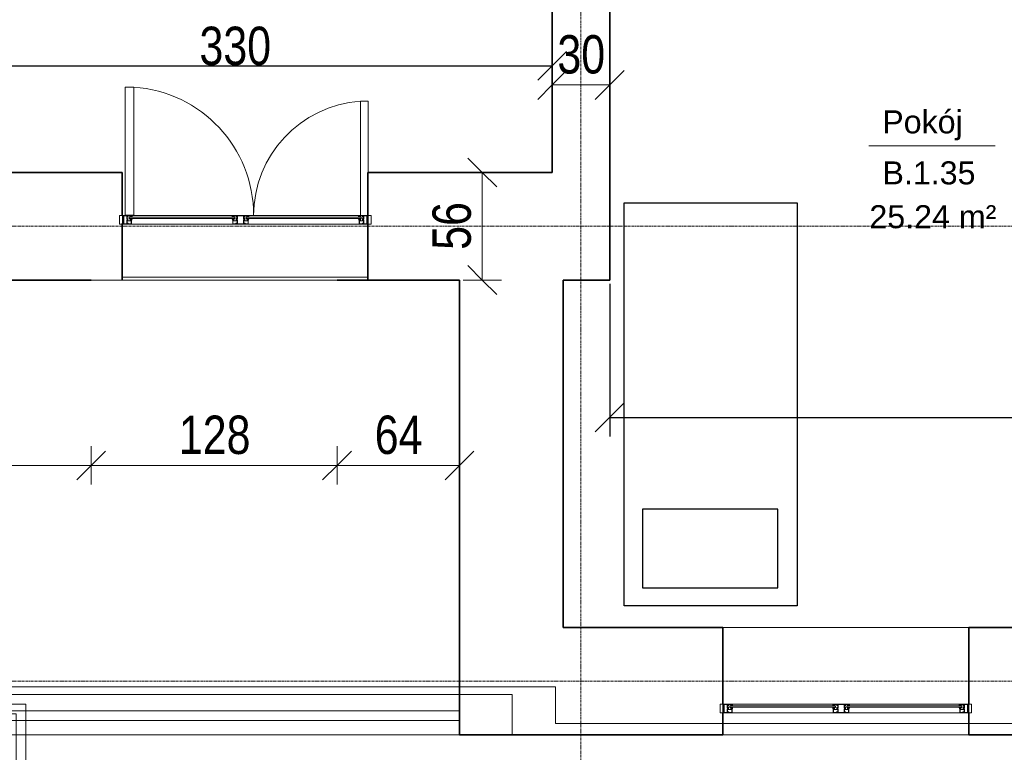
# Model space of a CAD drawing. Header units: millimetres. Extents: x -57350 to 14871, y -25411 to 16830.
# Tile 48 of 66: x -13606 to -8478, y -13935 to -10118. Entities that reach past the tile are written whole.
import ezdxf

# ---------------------------------------------------------------- set-up
doc = ezdxf.new("R2010")
doc.units = ezdxf.units.MM
doc.linetypes.add('Kreska', pattern=[6.35, 3.175, -3.175])
doc.linetypes.add('Linia siatki', pattern=[22.225, 12.7, -3.175, 3.175, -3.175])
for name, color, linetype, lineweight in [('A-ANNO-DIMS', 7, 'Continuous', 5), ('A-ANNO-DIMS-100', 7, 'Continuous', 5), ('A-AREA', 7, 'Continuous', 5), ('A-AREA-IDEN', 7, 'Continuous', 5), ('A-DETL-GENF', 7, 'Continuous', 5), ('A-DETL-MBND', 7, 'Continuous', 5), ('A-DOOR', 7, 'Continuous', 5), ('A-FLOR', 7, 'Continuous', 5), ('A-FLOR-HRAL', 7, 'Continuous', 5), ('A-GLAZ', 7, 'Continuous', 5), ('A-WALL', 7, 'Continuous', 5), ('G-IMPT', 7, 'Continuous', 5), ('S-GRID', 7, 'Continuous', 5)]:
    doc.layers.add(name, color=color, linetype=linetype, lineweight=lineweight)
doc.layers.add('A-DETL-HDLN', color=7, linetype='Kreska', lineweight=5, true_color=0x00a600)
doc.styles.add('Arial_2', font='arial.ttf', dxfattribs={"width": 0.8, "height": 200})
doc.styles.add('Arial_3', font='arial.ttf', dxfattribs={"height": 120})
doc.dimstyles.new('REVIT_standard', dxfattribs={"dimscale": 304.8, "dimtxt": 204.05188, "dimasz": 0.492126, "dimexe": 0.328084, "dimexo": 0.0625, "dimgap": 0, "dimtad": 1, "dimdec": 0, "dimlfac": 0.1, "dimzin": 0, "dimdsep": 46, "dimtxsty": 'Arial_2', "dimblk1": 'OBLIQUE', "dimblk2": 'OBLIQUE', "dimsah": 1, "dimcen": 0.09, "dimazin": 0, "dimtfac": 1, "dimtdec": 4, "dimtix": 1, "dimtmove": 0, "dimatfit": 3, "dimfxl": 0.328084, "dimfxlon": 1, "dimtvp": 1, "dimtolj": 1, "dimtzin": 0, "dimarcsym": 2})

# ---------------------------------------------------------------- blocks, each defined once
blk = doc.blocks.new('Typ poręczy górnej - Górna poręcz_wewnętrzny_-1535603-RZUT PIĘTRA I')
at = {"layer": 'A-FLOR-HRAL', "color": 253, "true_color": 0xaaaaaa}
for p, q in [((-16093.4, -13684.8), (-16093.4, -13734.8)), ((-16093.4, -13684.8), (-13573.8, -13684.8)), ((-13573.8, -13684.8), (-13573.8, -15500.9)), ((-16093.4, -13734.8), (-13623.8, -13734.8)), ((-13623.8, -13734.8), (-13623.8, -15500.9)), ((-13623.8, -15500.9), (-13623.8, -16914.4)), ((-13623.8, -15500.9), (-13573.8, -15500.9)), ((-13573.8, -15500.9), (-13573.8, -16914.4)), ((-13623.8, -16914.4), (-13573.8, -16914.4))]:
    blk.add_line(p, q, dxfattribs=at)
blk = doc.blocks.new('Aluprof_MB-45_I_Alu_Window-FIX-4-panel_ENG_R-00495 - 1230 x 1480-1588573-RZUT PIĘTRA I')
at = {"layer": 'A-DETL-GENF'}
for p, q in [((-68.5, -120), (-590, -120)), ((-590, -129), (-68.5, -129)), ((-590, -135), (-68.5, -135)), ((590, -120), (18.5, -120)), ((18.5, -129), (590, -129)), ((18.5, -135), (590, -135)), ((-63.7, -165), (-593.3, -165)), ((593.2, -165), (-13.9, -165))]:
    blk.add_line(p, q, dxfattribs=at)
at = {"layer": 'A-GLAZ', "color": 55, "true_color": 0xafaf3c}
for p, q in [((-655, -120), (-640, -120)), ((-655, -165), (-655, -120)), ((-640, -120), (-640, -165)), ((655, -120), (640, -120)), ((640, -120), (640, -165)), ((655, -165), (655, -120)), ((-640, -165), (-655, -165)), ((640, -165), (655, -165))]:
    blk.add_line(p, q, dxfattribs=at)
at = {"layer": 'G-IMPT'}
for p, q in [((-602.7, -135), (-602.4, -135)), ((-593.2, -138.6), (-595.1, -138.6)), ((-593, -143.4), (-592.9, -141.7)), ((-591.9, -143.6), (-592.8, -143.6)), ((-592.6, -137.7), (-592.7, -138.2)), ((-592.4, -135), (-590.9, -135)), ((-589.9, -136.7), (-591.1, -142.9)), ((-68.6, -136.7), (-67.4, -142.9)), ((-66.1, -135), (-67.6, -135)), ((-66.6, -143.6), (-65.7, -143.6)), ((-65.9, -137.7), (-65.8, -138.2)), ((-65.5, -143.4), (-65.6, -141.7)), ((-65.3, -138.6), (-63.4, -138.6)), ((-55.8, -135), (-56.1, -135)), ((5.8, -135), (6.1, -135)), ((15.3, -138.6), (13.4, -138.6)), ((15.5, -143.4), (15.6, -141.7)), ((16.6, -143.6), (15.7, -143.6)), ((15.9, -137.7), (15.8, -138.2)), ((16.1, -135), (17.6, -135)), ((18.6, -136.7), (17.4, -142.9)), ((589.9, -136.7), (591.1, -142.9)), ((592.4, -135), (590.9, -135)), ((591.9, -143.6), (592.8, -143.6)), ((592.6, -137.7), (592.7, -138.2)), ((593, -143.4), (592.9, -141.7)), ((593.2, -138.6), (595.1, -138.6)), ((602.7, -135), (602.4, -135))]:
    blk.add_line(p, q, dxfattribs=at)
at = {"layer": 'G-IMPT', "flags": 128}
for points in [[(-590, -120.5), (-590.5, -120), (-640, -120), (-640, -123.6), (-638.5, -124), (-638, -124), (-638, -122), (-635, -122), (-635, -131.7), (-634.8, -131.9), (-635, -132.1), (-635, -140), (-638, -140), (-638, -138), (-638.5, -138), (-640, -138.4), (-640, -146.6), (-638.5, -147), (-638, -147), (-638, -145), (-635, -145), (-635, -153.8), (-634.8, -154), (-635, -154.2), (-635, -163), (-638, -163), (-638, -161), (-638.5, -161), (-640, -161.4), (-640, -165), (-611, -165), (-611, -161.4), (-612.5, -161), (-613, -161), (-613, -163), (-616, -163), (-616, -154.2), (-616.2, -154), (-616, -153.8), (-616, -145), (-613, -145), (-613, -147), (-612.5, -147), (-611, -146.6), (-611, -135.9), (-611.2, -135.7), (-612, -135.7), (-612.2, -135.9), (-612.2, -137.2), (-616, -137.2), (-616, -132.1), (-616.2, -131.9), (-616, -131.7), (-616, -126.7), (-612.2, -126.7), (-612.2, -128), (-612, -128.2), (-611.2, -128.2), (-611, -128), (-611, -125.5), (-611.2, -125.3), (-614.5, -125.3), (-614.5, -124), (-616, -124), (-616, -121.6), (-600, -121.6), (-600, -124), (-601.5, -124), (-601.5, -125), (-598, -125), (-597, -124), (-598.5, -124), (-598.5, -121.5), (-591.5, -121.5), (-591.5, -124), (-593, -124), (-592, -125), (-590, -125)], [(-617.6, -138.2), (-617.1, -138.7), (-612.5, -138.7), (-612.5, -143.5), (-617.1, -143.5), (-617.6, -144), (-617.6, -163.4), (-633.4, -163.4), (-633.4, -144), (-633.9, -143.5), (-638.5, -143.5), (-638.5, -141.5), (-633.9, -141.5), (-633.4, -141), (-633.4, -121.6), (-617.6, -121.6)], [(-613.2, -160.8), (-613.3, -161.2), (-613.9, -161.4), (-615, -160.7), (-614.7, -159.8), (-609.8, -159.8), (-609.8, -163.1), (-609.3, -163.6), (-595.4, -163.6), (-594.4, -162.6), (-594.4, -148.7), (-594.9, -148.2), (-612.2, -148.2), (-615.1, -148.2), (-615.5, -147.3), (-613.6, -145.5), (-613.2, -145.6), (-613.2, -147.2), (-611, -147.2), (-594.8, -147.2), (-594.3, -146.7), (-594.3, -144.5), (-595.5, -144.5), (-600.6, -142.6), (-601, -142.1), (-600.9, -141.7), (-600.2, -141.5), (-595.3, -143.3), (-594.5, -143.3), (-594.8, -141.5), (-593.5, -141.5), (-593, -142), (-593, -164.7), (-593.3, -165), (-611, -165), (-611, -160.8)], [(-596.3, -128.9), (-597.9, -128.9), (-598.7, -129), (-600, -129), (-600.3, -128.7), (-600, -125.3), (-599.7, -125), (-590.3, -125), (-590, -125.3), (-589.7, -128.7), (-590, -129), (-591.3, -129), (-592.1, -128.9), (-593.7, -128.9), (-594.4, -129), (-595.6, -129)], [(-62.2, -128.9), (-60.6, -128.9), (-59.8, -129), (-58.5, -129), (-58.2, -128.7), (-58.5, -125.3), (-58.8, -125), (-68.2, -125), (-68.5, -125.3), (-68.8, -128.7), (-68.5, -129), (-67.2, -129), (-66.4, -128.9), (-64.8, -128.9), (-64.1, -129), (-62.9, -129)], [(18, -120), (18.5, -120.5), (18.5, -125), (16.5, -125), (15.5, -124), (17, -124), (17, -121.5), (10, -121.5), (10, -124), (11.5, -124), (10.5, -125), (7, -125), (7, -124), (8.5, -124), (8.5, -121.8), (-7.5, -121.8), (-7.5, -124), (-6, -124), (-6, -125.3), (-2.7, -125.3), (-2.5, -125.5), (-2.5, -128), (-2.7, -128.2), (-3.5, -128.2), (-3.7, -128), (-3.7, -126.7), (-7.6, -126.7), (-7.6, -131.7), (-7.8, -131.9), (-7.6, -132.1), (-7.6, -137.2), (-3.7, -137.2), (-3.7, -135.9), (-3.5, -135.7), (-2.7, -135.7), (-2.5, -135.9), (-2.5, -146.6), (-4, -147), (-4.5, -147), (-4.5, -145), (-7.5, -145), (-7.5, -153.8), (-7.7, -154), (-7.5, -154.2), (-7.5, -163), (-4.5, -163), (-4.5, -161), (-4, -161), (-2.5, -161.4), (-2.5, -165), (-47.5, -165), (-47.5, -161.4), (-46, -161), (-45.5, -161), (-45.5, -163), (-42.5, -163), (-42.5, -154.2), (-42.3, -154), (-42.5, -153.8), (-42.5, -145), (-45.5, -145), (-45.5, -147), (-46, -147), (-47.5, -146.6), (-47.5, -135.9), (-47.3, -135.7), (-46.5, -135.7), (-46.3, -135.9), (-46.3, -137.2), (-42.4, -137.2), (-42.4, -132.1), (-42.2, -131.9), (-42.4, -131.7), (-42.4, -126.7), (-46.3, -126.7), (-46.3, -128), (-46.5, -128.2), (-47.3, -128.2), (-47.5, -128), (-47.5, -125.5), (-47.3, -125.3), (-44, -125.3), (-44, -124), (-42.5, -124), (-42.5, -121.6), (-58.5, -121.6), (-58.5, -124), (-57, -124), (-57, -125), (-60.5, -125), (-61.5, -124), (-60, -124), (-60, -121.5), (-67, -121.5), (-67, -124), (-65.5, -124), (-66.5, -125), (-68.5, -125), (-68.5, -120.5), (-68, -120)], [(-45.3, -160.8), (-45.2, -161.2), (-44.6, -161.4), (-43.5, -160.7), (-43.8, -159.8), (-48.7, -159.8), (-48.7, -163.1), (-49.2, -163.6), (-63.1, -163.6), (-64.1, -162.6), (-64.1, -148.7), (-63.6, -148.2), (-46.3, -148.2), (-43.4, -148.2), (-43, -147.3), (-44.9, -145.5), (-45.3, -145.6), (-45.3, -147.2), (-47.5, -147.2), (-63.7, -147.2), (-64.2, -146.7), (-64.2, -144.5), (-63, -144.5), (-57.9, -142.6), (-57.5, -142.1), (-57.6, -141.7), (-58.3, -141.5), (-63.2, -143.3), (-64, -143.3), (-63.7, -141.5), (-65, -141.5), (-65.5, -142), (-65.5, -164.7), (-65.3, -165), (-47.5, -165), (-47.5, -160.8)], [(-40.7, -121.8), (-9.3, -121.8), (-9.3, -138.5), (-8.8, -139), (-4.3, -139), (-4.3, -143.2), (-8.8, -143.2), (-9.3, -143.7), (-9.3, -163.2), (-40.7, -163.2), (-40.7, -143.7), (-41.2, -143.2), (-45.7, -143.2), (-45.7, -139), (-41.2, -139), (-40.7, -138.5)], [(-4.7, -160.8), (-4.8, -161.2), (-5.4, -161.4), (-6.5, -160.7), (-6.2, -159.8), (-1.3, -159.8), (-1.3, -163.1), (-0.8, -163.6), (13.1, -163.6), (14.1, -162.6), (14.1, -148.7), (13.6, -148.2), (-3.7, -148.2), (-6.6, -148.2), (-7, -147.3), (-5.1, -145.5), (-4.7, -145.6), (-4.7, -147.2), (-2.5, -147.2), (13.7, -147.2), (14.2, -146.7), (14.2, -144.5), (13, -144.5), (7.9, -142.6), (7.5, -142.1), (7.6, -141.7), (8.3, -141.5), (13.2, -143.3), (14, -143.3), (13.7, -141.5), (15, -141.5), (15.5, -142), (15.5, -164.7), (15.2, -165), (-2.5, -165), (-2.5, -160.8)], [(12.2, -128.9), (10.6, -128.9), (9.8, -129), (8.5, -129), (8.2, -128.7), (8.5, -125.3), (8.8, -125), (18.2, -125), (18.5, -125.3), (18.8, -128.7), (18.5, -129), (17.2, -129), (16.4, -128.9), (14.8, -128.9), (14.1, -129), (12.9, -129)], [(596.3, -128.9), (597.9, -128.9), (598.7, -129), (600, -129), (600.3, -128.7), (600, -125.3), (599.7, -125), (590.3, -125), (590, -125.3), (589.7, -128.7), (590, -129), (591.3, -129), (592.1, -128.9), (593.7, -128.9), (594.4, -129), (595.6, -129)], [(590, -120.5), (590.5, -120), (640, -120), (640, -123.6), (638.5, -124), (638, -124), (638, -122), (635, -122), (635, -131.7), (634.8, -131.9), (635, -132.1), (635, -140), (638, -140), (638, -138), (638.5, -138), (640, -138.4), (640, -146.6), (638.5, -147), (638, -147), (638, -145), (635, -145), (635, -153.8), (634.8, -154), (635, -154.2), (635, -163), (638, -163), (638, -161), (638.5, -161), (640, -161.4), (640, -165), (611, -165), (611, -161.4), (612.5, -161), (613, -161), (613, -163), (616, -163), (616, -154.2), (616.2, -154), (616, -153.8), (616, -145), (613, -145), (613, -147), (612.5, -147), (611, -146.6), (611, -135.9), (611.2, -135.7), (612, -135.7), (612.2, -135.9), (612.2, -137.2), (616, -137.2), (616, -132.1), (616.2, -131.9), (616, -131.7), (616, -126.7), (612.2, -126.7), (612.2, -128), (612, -128.2), (611.2, -128.2), (611, -128), (611, -125.5), (611.2, -125.3), (614.5, -125.3), (614.5, -124), (616, -124), (616, -121.6), (600, -121.6), (600, -124), (601.5, -124), (601.5, -125), (598, -125), (597, -124), (598.5, -124), (598.5, -121.5), (591.5, -121.5), (591.5, -124), (593, -124), (592, -125), (590, -125)], [(613.2, -160.8), (613.3, -161.2), (613.9, -161.4), (615, -160.7), (614.7, -159.8), (609.8, -159.8), (609.8, -163.1), (609.3, -163.6), (595.4, -163.6), (594.4, -162.6), (594.4, -148.7), (594.9, -148.2), (612.2, -148.2), (615.1, -148.2), (615.5, -147.3), (613.6, -145.5), (613.2, -145.6), (613.2, -147.2), (611, -147.2), (594.8, -147.2), (594.3, -146.7), (594.3, -144.5), (595.5, -144.5), (600.6, -142.6), (601, -142.1), (600.9, -141.7), (600.2, -141.5), (595.3, -143.3), (594.5, -143.3), (594.8, -141.5), (593.5, -141.5), (593, -142), (593, -164.7), (593.2, -165), (611, -165), (611, -160.8)], [(617.6, -138.2), (617.1, -138.7), (612.5, -138.7), (612.5, -143.5), (617.1, -143.5), (617.6, -144), (617.6, -163.4), (633.4, -163.4), (633.4, -144), (633.9, -143.5), (638.5, -143.5), (638.5, -141.5), (633.9, -141.5), (633.4, -141), (633.4, -121.6), (617.6, -121.6)]]:
    blk.add_lwpolyline(points, close=True, dxfattribs=at)
for points in [[(-544, -129), (-604, -129), (-604, -135), (-544, -135)], [(-597, -125), (-597, -124), (-597.5, -124), (-597.5, -123.5), (-597.3, -123.1), (-596.5, -122), (-593.5, -122), (-592.7, -123.1), (-592.5, -123.5), (-592.5, -124), (-593, -124), (-593, -125)], [(-593.1, -141.5), (-595.2, -141.5), (-595.4, -142.3)], [(-114.5, -129), (-54.5, -129), (-54.5, -135), (-114.5, -135)], [(-61.5, -125), (-61.5, -124), (-61, -124), (-61, -123.5), (-61.2, -123.1), (-62, -122), (-65, -122), (-65.8, -123.1), (-66, -123.5), (-66, -124), (-65.5, -124), (-65.5, -125)], [(-65.4, -141.5), (-63.3, -141.5), (-63.1, -142.3)], [(64.5, -129), (4.5, -129), (4.5, -135), (64.5, -135)], [(11.5, -125), (11.5, -124), (11, -124), (11, -123.5), (11.2, -123.1), (12, -122), (15, -122), (15.8, -123.1), (16, -123.5), (16, -124), (15.5, -124), (15.5, -125)], [(15.4, -141.5), (13.3, -141.5), (13.1, -142.3)], [(544, -129), (604, -129), (604, -135), (544, -135)], [(597, -125), (597, -124), (597.5, -124), (597.5, -123.5), (597.3, -123.1), (596.5, -122), (593.5, -122), (592.7, -123.1), (592.5, -123.5), (592.5, -124), (593, -124), (593, -125)], [(593.1, -141.5), (595.2, -141.5), (595.4, -142.3)]]:
    blk.add_lwpolyline(points, dxfattribs=at)
at = {"layer": 'G-IMPT'}
for centre in [(-595, -123.7), (-63.5, -123.7), (13.5, -123.7), (595, -123.7)]:
    blk.add_circle(centre, 1, dxfattribs=at)
for centre, radius, start, end in [((-602.8, -135.8), 0.82, 88.3309, 254.1936), ((-606.2, -147), 10.9, 24.1906, 72.9309), ((-603, -142.1), 7.1, 38.4087, 84.7254), ((-597, -137.3), 0.57, 216.6541, 311.4905), ((-592.3, -139.8), 4.82, 91.8339, 154.522), ((-595.9, -142.2), 0.5, 224.7824, 345), ((-592.3, -139), 3.53, 72.0819, 164.2736), ((-595.1, -138), 0.606, 180.9387, 274.7577), ((-593.4, -138), 0.711, 284.2724, 341.4484), ((-593.1, -141.7), 0.2, 355, 90), ((-592.8, -143.4), 0.2, 175, 270), ((-591.2, -138), 1.38, 95.8715, 168.0912), ((-591.9, -142.8), 0.8, 270, 355.7208), ((-591.4, -136.1), 0.492, 278.4511, 68.4438), ((-591, -136.2), 1.19, 335.9195, 86.1021), ((-67.5, -136.2), 1.19, 93.8979, 204.0805), ((-67.1, -136.1), 0.492, 111.5562, 261.5489), ((-66.6, -142.8), 0.8, 184.2792, 270), ((-66.2, -139), 3.53, 15.7264, 107.9181), ((-67.3, -138), 1.38, 11.9088, 84.1285), ((-66.2, -139.8), 4.82, 25.478, 88.1661), ((-65.1, -138), 0.711, 198.5516, 255.7276), ((-65.7, -143.4), 0.2, 270, 5), ((-65.4, -141.7), 0.2, 90, 185), ((-63.4, -138), 0.606, 265.2423, 359.0613), ((-62.6, -142.2), 0.5, 195, 315.2176), ((-52.3, -147), 10.9, 107.0691, 155.8094), ((-61.5, -137.3), 0.57, 228.5095, 323.3459), ((-55.5, -142.1), 7.1, 95.2746, 141.5913), ((-55.7, -135.8), 0.82, 285.8064, 91.6691), ((5.7, -135.8), 0.82, 88.3309, 254.1936), ((2.3, -147), 10.9, 24.1906, 72.9309), ((5.5, -142.1), 7.1, 38.4087, 84.7254), ((11.5, -137.3), 0.57, 216.6541, 311.4905), ((16.2, -139.8), 4.82, 91.8339, 154.522), ((12.6, -142.2), 0.5, 224.7824, 345), ((16.2, -139), 3.53, 72.0819, 164.2736), ((13.4, -138), 0.606, 180.9387, 274.7577), ((15.1, -138), 0.711, 284.2724, 341.4484), ((15.4, -141.7), 0.2, 355, 90), ((15.7, -143.4), 0.2, 175, 270), ((17.3, -138), 1.38, 95.8715, 168.0912), ((16.6, -142.8), 0.8, 270, 355.7208), ((17.1, -136.1), 0.492, 278.4511, 68.4438), ((17.5, -136.2), 1.19, 335.9195, 86.1021), ((591, -136.2), 1.19, 93.8979, 204.0805), ((591.4, -136.1), 0.492, 111.5562, 261.5489), ((591.9, -142.8), 0.8, 184.2792, 270), ((592.3, -139), 3.53, 15.7264, 107.9181), ((591.2, -138), 1.38, 11.9088, 84.1285), ((592.3, -139.8), 4.82, 25.478, 88.1661), ((593.4, -138), 0.711, 198.5516, 255.7276), ((592.8, -143.4), 0.2, 270, 5), ((593.1, -141.7), 0.2, 90, 185), ((595.1, -138), 0.606, 265.2423, 359.0613), ((595.9, -142.2), 0.5, 195, 315.2176), ((606.2, -147), 10.9, 107.0691, 155.8094), ((597, -137.3), 0.57, 228.5095, 323.3459), ((603, -142.1), 7.1, 95.2746, 141.5913), ((602.8, -135.8), 0.82, 285.8064, 91.6691)]:
    blk.add_arc(centre, radius, start, end, dxfattribs=at)
blk = doc.blocks.new('Aluprof_MB-45_I_Alu_Window-FIX-4-panel_ENG_R-00495 - 1230 x 1483-1593343-RZUT PIĘTRA I')
at = {"layer": 'A-DETL-GENF'}
for p, q in [((-68.5, 60), (-590, 60)), ((590, 60), (18.5, 60)), ((-63.7, 15), (-593.3, 15)), ((-590, 51), (-68.5, 51)), ((-590, 45), (-68.5, 45)), ((593.2, 15), (-13.9, 15)), ((18.5, 51), (590, 51)), ((18.5, 45), (590, 45))]:
    blk.add_line(p, q, dxfattribs=at)
at = {"layer": 'A-GLAZ', "color": 55, "true_color": 0xafaf3c}
for p, q in [((-655, 60), (-640, 60)), ((-655, 15), (-655, 60)), ((-640, 60), (-640, 15)), ((655, 60), (640, 60)), ((640, 60), (640, 15)), ((655, 15), (655, 60)), ((-640, 15), (-655, 15)), ((640, 15), (655, 15))]:
    blk.add_line(p, q, dxfattribs=at)
at = {"layer": 'G-IMPT'}
for p, q in [((-602.7, 45), (-602.4, 45)), ((-593.2, 41.4), (-595.1, 41.4)), ((-593, 36.6), (-592.9, 38.3)), ((-591.9, 36.4), (-592.8, 36.4)), ((-592.6, 42.3), (-592.7, 41.8)), ((-592.4, 45), (-590.9, 45)), ((-589.9, 43.3), (-591.1, 37.1)), ((-68.6, 43.3), (-67.4, 37.1)), ((-66.1, 45), (-67.6, 45)), ((-66.6, 36.4), (-65.7, 36.4)), ((-65.9, 42.3), (-65.8, 41.8)), ((-65.5, 36.6), (-65.6, 38.3)), ((-65.3, 41.4), (-63.4, 41.4)), ((-55.8, 45), (-56.1, 45)), ((5.8, 45), (6.1, 45)), ((15.3, 41.4), (13.4, 41.4)), ((15.5, 36.6), (15.6, 38.3)), ((16.6, 36.4), (15.7, 36.4)), ((15.9, 42.3), (15.8, 41.8)), ((16.1, 45), (17.6, 45)), ((18.6, 43.3), (17.4, 37.1)), ((589.9, 43.3), (591.1, 37.1)), ((592.4, 45), (590.9, 45)), ((591.9, 36.4), (592.8, 36.4)), ((592.6, 42.3), (592.7, 41.8)), ((593, 36.6), (592.9, 38.3)), ((593.2, 41.4), (595.1, 41.4)), ((602.7, 45), (602.4, 45))]:
    blk.add_line(p, q, dxfattribs=at)
at = {"layer": 'G-IMPT', "flags": 128}
for points in [[(-590, 59.5), (-590.5, 60), (-640, 60), (-640, 56.4), (-638.5, 56), (-638, 56), (-638, 58), (-635, 58), (-635, 48.3), (-634.8, 48.1), (-635, 47.9), (-635, 40), (-638, 40), (-638, 42), (-638.5, 42), (-640, 41.6), (-640, 33.4), (-638.5, 33), (-638, 33), (-638, 35), (-635, 35), (-635, 26.2), (-634.8, 26), (-635, 25.8), (-635, 17), (-638, 17), (-638, 19), (-638.5, 19), (-640, 18.6), (-640, 15), (-611, 15), (-611, 18.6), (-612.5, 19), (-613, 19), (-613, 17), (-616, 17), (-616, 25.8), (-616.2, 26), (-616, 26.2), (-616, 35), (-613, 35), (-613, 33), (-612.5, 33), (-611, 33.4), (-611, 44.1), (-611.2, 44.3), (-612, 44.3), (-612.2, 44.1), (-612.2, 42.8), (-616, 42.8), (-616, 47.9), (-616.2, 48.1), (-616, 48.3), (-616, 53.3), (-612.2, 53.3), (-612.2, 52), (-612, 51.8), (-611.2, 51.8), (-611, 52), (-611, 54.5), (-611.2, 54.7), (-614.5, 54.7), (-614.5, 56), (-616, 56), (-616, 58.4), (-600, 58.4), (-600, 56), (-601.5, 56), (-601.5, 55), (-598, 55), (-597, 56), (-598.5, 56), (-598.5, 58.5), (-591.5, 58.5), (-591.5, 56), (-593, 56), (-592, 55), (-590, 55)], [(-617.6, 41.8), (-617.1, 41.3), (-612.5, 41.3), (-612.5, 36.5), (-617.1, 36.5), (-617.6, 36), (-617.6, 16.6), (-633.4, 16.6), (-633.4, 36), (-633.9, 36.5), (-638.5, 36.5), (-638.5, 38.5), (-633.9, 38.5), (-633.4, 39), (-633.4, 58.4), (-617.6, 58.4)], [(-596.3, 51.1), (-597.9, 51.1), (-598.7, 51), (-600, 51), (-600.3, 51.3), (-600, 54.7), (-599.7, 55), (-590.3, 55), (-590, 54.7), (-589.7, 51.3), (-590, 51), (-591.3, 51), (-592.1, 51.1), (-593.7, 51.1), (-594.4, 51), (-595.6, 51)], [(-62.2, 51.1), (-60.6, 51.1), (-59.8, 51), (-58.5, 51), (-58.2, 51.3), (-58.5, 54.7), (-58.8, 55), (-68.2, 55), (-68.5, 54.7), (-68.8, 51.3), (-68.5, 51), (-67.2, 51), (-66.4, 51.1), (-64.8, 51.1), (-64.1, 51), (-62.9, 51)], [(18, 60), (18.5, 59.5), (18.5, 55), (16.5, 55), (15.5, 56), (17, 56), (17, 58.5), (10, 58.5), (10, 56), (11.5, 56), (10.5, 55), (7, 55), (7, 56), (8.5, 56), (8.5, 58.2), (-7.5, 58.2), (-7.5, 56), (-6, 56), (-6, 54.7), (-2.7, 54.7), (-2.5, 54.5), (-2.5, 52), (-2.7, 51.8), (-3.5, 51.8), (-3.7, 52), (-3.7, 53.3), (-7.6, 53.3), (-7.6, 48.3), (-7.8, 48.1), (-7.6, 47.9), (-7.6, 42.8), (-3.7, 42.8), (-3.7, 44.1), (-3.5, 44.3), (-2.7, 44.3), (-2.5, 44.1), (-2.5, 33.4), (-4, 33), (-4.5, 33), (-4.5, 35), (-7.5, 35), (-7.5, 26.2), (-7.7, 26), (-7.5, 25.8), (-7.5, 17), (-4.5, 17), (-4.5, 19), (-4, 19), (-2.5, 18.6), (-2.5, 15), (-47.5, 15), (-47.5, 18.6), (-46, 19), (-45.5, 19), (-45.5, 17), (-42.5, 17), (-42.5, 25.8), (-42.3, 26), (-42.5, 26.2), (-42.5, 35), (-45.5, 35), (-45.5, 33), (-46, 33), (-47.5, 33.4), (-47.5, 44.1), (-47.3, 44.3), (-46.5, 44.3), (-46.3, 44.1), (-46.3, 42.8), (-42.4, 42.8), (-42.4, 47.9), (-42.2, 48.1), (-42.4, 48.3), (-42.4, 53.3), (-46.3, 53.3), (-46.3, 52), (-46.5, 51.8), (-47.3, 51.8), (-47.5, 52), (-47.5, 54.5), (-47.3, 54.7), (-44, 54.7), (-44, 56), (-42.5, 56), (-42.5, 58.4), (-58.5, 58.4), (-58.5, 56), (-57, 56), (-57, 55), (-60.5, 55), (-61.5, 56), (-60, 56), (-60, 58.5), (-67, 58.5), (-67, 56), (-65.5, 56), (-66.5, 55), (-68.5, 55), (-68.5, 59.5), (-68, 60)], [(-40.7, 58.2), (-9.3, 58.2), (-9.3, 41.5), (-8.8, 41), (-4.3, 41), (-4.3, 36.8), (-8.8, 36.8), (-9.3, 36.3), (-9.3, 16.8), (-40.7, 16.8), (-40.7, 36.3), (-41.2, 36.8), (-45.7, 36.8), (-45.7, 41), (-41.2, 41), (-40.7, 41.5)], [(12.2, 51.1), (10.6, 51.1), (9.8, 51), (8.5, 51), (8.2, 51.3), (8.5, 54.7), (8.8, 55), (18.2, 55), (18.5, 54.7), (18.8, 51.3), (18.5, 51), (17.2, 51), (16.4, 51.1), (14.8, 51.1), (14.1, 51), (12.9, 51)], [(596.3, 51.1), (597.9, 51.1), (598.7, 51), (600, 51), (600.3, 51.3), (600, 54.7), (599.7, 55), (590.3, 55), (590, 54.7), (589.7, 51.3), (590, 51), (591.3, 51), (592.1, 51.1), (593.7, 51.1), (594.4, 51), (595.6, 51)], [(590, 59.5), (590.5, 60), (640, 60), (640, 56.4), (638.5, 56), (638, 56), (638, 58), (635, 58), (635, 48.3), (634.8, 48.1), (635, 47.9), (635, 40), (638, 40), (638, 42), (638.5, 42), (640, 41.6), (640, 33.4), (638.5, 33), (638, 33), (638, 35), (635, 35), (635, 26.2), (634.8, 26), (635, 25.8), (635, 17), (638, 17), (638, 19), (638.5, 19), (640, 18.6), (640, 15), (611, 15), (611, 18.6), (612.5, 19), (613, 19), (613, 17), (616, 17), (616, 25.8), (616.2, 26), (616, 26.2), (616, 35), (613, 35), (613, 33), (612.5, 33), (611, 33.4), (611, 44.1), (611.2, 44.3), (612, 44.3), (612.2, 44.1), (612.2, 42.8), (616, 42.8), (616, 47.9), (616.2, 48.1), (616, 48.3), (616, 53.3), (612.2, 53.3), (612.2, 52), (612, 51.8), (611.2, 51.8), (611, 52), (611, 54.5), (611.2, 54.7), (614.5, 54.7), (614.5, 56), (616, 56), (616, 58.4), (600, 58.4), (600, 56), (601.5, 56), (601.5, 55), (598, 55), (597, 56), (598.5, 56), (598.5, 58.5), (591.5, 58.5), (591.5, 56), (593, 56), (592, 55), (590, 55)], [(617.6, 41.8), (617.1, 41.3), (612.5, 41.3), (612.5, 36.5), (617.1, 36.5), (617.6, 36), (617.6, 16.6), (633.4, 16.6), (633.4, 36), (633.9, 36.5), (638.5, 36.5), (638.5, 38.5), (633.9, 38.5), (633.4, 39), (633.4, 58.4), (617.6, 58.4)], [(-613.2, 19.2), (-613.3, 18.8), (-613.9, 18.6), (-615, 19.3), (-614.7, 20.2), (-609.8, 20.2), (-609.8, 16.9), (-609.3, 16.4), (-595.4, 16.4), (-594.4, 17.4), (-594.4, 31.3), (-594.9, 31.8), (-612.2, 31.8), (-615.1, 31.8), (-615.5, 32.7), (-613.6, 34.5), (-613.2, 34.4), (-613.2, 32.8), (-611, 32.8), (-594.8, 32.8), (-594.3, 33.3), (-594.3, 35.5), (-595.5, 35.5), (-600.6, 37.4), (-601, 37.9), (-600.9, 38.3), (-600.2, 38.5), (-595.3, 36.7), (-594.5, 36.7), (-594.8, 38.5), (-593.5, 38.5), (-593, 38), (-593, 15.2), (-593.3, 15), (-611, 15), (-611, 19.2)], [(-45.3, 19.2), (-45.2, 18.8), (-44.6, 18.6), (-43.5, 19.3), (-43.8, 20.2), (-48.7, 20.2), (-48.7, 16.9), (-49.2, 16.4), (-63.1, 16.4), (-64.1, 17.4), (-64.1, 31.3), (-63.6, 31.8), (-46.3, 31.8), (-43.4, 31.8), (-43, 32.7), (-44.9, 34.5), (-45.3, 34.4), (-45.3, 32.8), (-47.5, 32.8), (-63.7, 32.8), (-64.2, 33.3), (-64.2, 35.5), (-63, 35.5), (-57.9, 37.4), (-57.5, 37.9), (-57.6, 38.3), (-58.3, 38.5), (-63.2, 36.7), (-64, 36.7), (-63.7, 38.5), (-65, 38.5), (-65.5, 38), (-65.5, 15.2), (-65.3, 15), (-47.5, 15), (-47.5, 19.2)], [(-4.7, 19.2), (-4.8, 18.8), (-5.4, 18.6), (-6.5, 19.3), (-6.2, 20.2), (-1.3, 20.2), (-1.3, 16.9), (-0.8, 16.4), (13.1, 16.4), (14.1, 17.4), (14.1, 31.3), (13.6, 31.8), (-3.7, 31.8), (-6.6, 31.8), (-7, 32.7), (-5.1, 34.5), (-4.7, 34.4), (-4.7, 32.8), (-2.5, 32.8), (13.7, 32.8), (14.2, 33.3), (14.2, 35.5), (13, 35.5), (7.9, 37.4), (7.5, 37.9), (7.6, 38.3), (8.3, 38.5), (13.2, 36.7), (14, 36.7), (13.7, 38.5), (15, 38.5), (15.5, 38), (15.5, 15.2), (15.2, 15), (-2.5, 15), (-2.5, 19.2)], [(613.2, 19.2), (613.3, 18.8), (613.9, 18.6), (615, 19.3), (614.7, 20.2), (609.8, 20.2), (609.8, 16.9), (609.3, 16.4), (595.4, 16.4), (594.4, 17.4), (594.4, 31.3), (594.9, 31.8), (612.2, 31.8), (615.1, 31.8), (615.5, 32.7), (613.6, 34.5), (613.2, 34.4), (613.2, 32.8), (611, 32.8), (594.8, 32.8), (594.3, 33.3), (594.3, 35.5), (595.5, 35.5), (600.6, 37.4), (601, 37.9), (600.9, 38.3), (600.2, 38.5), (595.3, 36.7), (594.5, 36.7), (594.8, 38.5), (593.5, 38.5), (593, 38), (593, 15.2), (593.2, 15), (611, 15), (611, 19.2)]]:
    blk.add_lwpolyline(points, close=True, dxfattribs=at)
for points in [[(-597, 55), (-597, 56), (-597.5, 56), (-597.5, 56.5), (-597.3, 56.9), (-596.5, 58), (-593.5, 58), (-592.7, 56.9), (-592.5, 56.5), (-592.5, 56), (-593, 56), (-593, 55)], [(-61.5, 55), (-61.5, 56), (-61, 56), (-61, 56.5), (-61.2, 56.9), (-62, 58), (-65, 58), (-65.8, 56.9), (-66, 56.5), (-66, 56), (-65.5, 56), (-65.5, 55)], [(11.5, 55), (11.5, 56), (11, 56), (11, 56.5), (11.2, 56.9), (12, 58), (15, 58), (15.8, 56.9), (16, 56.5), (16, 56), (15.5, 56), (15.5, 55)], [(597, 55), (597, 56), (597.5, 56), (597.5, 56.5), (597.3, 56.9), (596.5, 58), (593.5, 58), (592.7, 56.9), (592.5, 56.5), (592.5, 56), (593, 56), (593, 55)], [(-544, 51), (-604, 51), (-604, 45), (-544, 45)], [(-593.1, 38.5), (-595.2, 38.5), (-595.4, 37.7)], [(-114.5, 51), (-54.5, 51), (-54.5, 45), (-114.5, 45)], [(-65.4, 38.5), (-63.3, 38.5), (-63.1, 37.7)], [(64.5, 51), (4.5, 51), (4.5, 45), (64.5, 45)], [(15.4, 38.5), (13.3, 38.5), (13.1, 37.7)], [(544, 51), (604, 51), (604, 45), (544, 45)], [(593.1, 38.5), (595.2, 38.5), (595.4, 37.7)]]:
    blk.add_lwpolyline(points, dxfattribs=at)
at = {"layer": 'G-IMPT'}
for centre in [(-595, 56.3), (-63.5, 56.3), (13.5, 56.3), (595, 56.3)]:
    blk.add_circle(centre, 1, dxfattribs=at)
for centre, radius, start, end in [((-602.8, 44.2), 0.82, 88.3309, 254.1936), ((-606.2, 33), 10.9, 24.1906, 72.9309), ((-603, 37.9), 7.1, 38.4087, 84.7254), ((-597, 42.7), 0.57, 216.6541, 311.4905), ((-592.3, 40.2), 4.82, 91.8339, 154.522), ((-595.9, 37.8), 0.5, 224.7824, 345), ((-592.3, 41), 3.53, 72.0819, 164.2736), ((-595.1, 42), 0.606, 180.9387, 274.7577), ((-593.4, 42), 0.711, 284.2724, 341.4484), ((-593.1, 38.3), 0.2, 355, 90), ((-592.8, 36.6), 0.2, 175, 270), ((-591.2, 42), 1.38, 95.8715, 168.0912), ((-591.9, 37.2), 0.8, 270, 355.7208), ((-591.4, 43.9), 0.492, 278.4511, 68.4438), ((-591, 43.8), 1.19, 335.9195, 86.1021), ((-67.5, 43.8), 1.19, 93.8979, 204.0805), ((-67.1, 43.9), 0.492, 111.5562, 261.5489), ((-66.6, 37.2), 0.8, 184.2792, 270), ((-66.2, 41), 3.53, 15.7264, 107.9181), ((-67.3, 42), 1.38, 11.9088, 84.1285), ((-66.2, 40.2), 4.82, 25.478, 88.1661), ((-65.1, 42), 0.711, 198.5516, 255.7276), ((-65.7, 36.6), 0.2, 270, 5), ((-65.4, 38.3), 0.2, 90, 185), ((-63.4, 42), 0.606, 265.2423, 359.0613), ((-62.6, 37.8), 0.5, 195, 315.2176), ((-52.3, 33), 10.9, 107.0691, 155.8094), ((-61.5, 42.7), 0.57, 228.5095, 323.3459), ((-55.5, 37.9), 7.1, 95.2746, 141.5913), ((-55.7, 44.2), 0.82, 285.8064, 91.6691), ((5.7, 44.2), 0.82, 88.3309, 254.1936), ((2.3, 33), 10.9, 24.1906, 72.9309), ((5.5, 37.9), 7.1, 38.4087, 84.7254), ((11.5, 42.7), 0.57, 216.6541, 311.4905), ((16.2, 40.2), 4.82, 91.8339, 154.522), ((12.6, 37.8), 0.5, 224.7824, 345), ((16.2, 41), 3.53, 72.0819, 164.2736), ((13.4, 42), 0.606, 180.9387, 274.7577), ((15.1, 42), 0.711, 284.2724, 341.4484), ((15.4, 38.3), 0.2, 355, 90), ((15.7, 36.6), 0.2, 175, 270), ((17.3, 42), 1.38, 95.8715, 168.0912), ((16.6, 37.2), 0.8, 270, 355.7208), ((17.1, 43.9), 0.492, 278.4511, 68.4438), ((17.5, 43.8), 1.19, 335.9195, 86.1021), ((591, 43.8), 1.19, 93.8979, 204.0805), ((591.4, 43.9), 0.492, 111.5562, 261.5489), ((591.9, 37.2), 0.8, 184.2792, 270), ((592.3, 41), 3.53, 15.7264, 107.9181), ((591.2, 42), 1.38, 11.9088, 84.1285), ((592.3, 40.2), 4.82, 25.478, 88.1661), ((593.4, 42), 0.711, 198.5516, 255.7276), ((592.8, 36.6), 0.2, 270, 5), ((593.1, 38.3), 0.2, 90, 185), ((595.1, 42), 0.606, 265.2423, 359.0613), ((595.9, 37.8), 0.5, 195, 315.2176), ((606.2, 33), 10.9, 107.0691, 155.8094), ((597, 42.7), 0.57, 228.5095, 323.3459), ((603, 37.9), 7.1, 95.2746, 141.5913), ((602.8, 44.2), 0.82, 285.8064, 91.6691)]:
    blk.add_arc(centre, radius, start, end, dxfattribs=at)
blk = doc.blocks.new('Typ poręczy górnej - Górna poręcz_wewnętrzny_-1533184-RZUT PIĘTRA I')
at = {"layer": 'A-DETL-MBND'}
for p, q in [((-16223.4, -13719.4), (-11316.1, -13719.4)), ((-11316.1, -13769.4), (-16173.4, -13769.4))]:
    blk.add_line(p, q, dxfattribs=at)
blk = doc.blocks.new('DIMBLOCK66-RZUT PIĘTRA I')
at = {"layer": 'A-ANNO-DIMS-100', "color": 250, "true_color": 0x303030, "transparency": 16777216}
for p, q in [((-10833.4, -10457.9), (-10833.4, -10357.9)), ((-10533.4, -10457.9), (-10533.4, -10357.9)), ((-10833.4, -10457.9), (-10758.4, -10382.9)), ((-10533.4, -10457.9), (-10458.4, -10382.9)), ((-10833.4, -10457.9), (-10908.4, -10532.9)), ((-10833.4, -10457.9), (-10533.4, -10457.9)), ((-10833.4, -10457.9), (-10833.4, -10557.9)), ((-10533.4, -10457.9), (-10608.4, -10532.9)), ((-10533.4, -10457.9), (-10533.4, -10557.9))]:
    blk.add_line(p, q, dxfattribs=at)
at = {"layer": 'A-ANNO-DIMS-100', "color": 0, "transparency": 16777216, "insert": (-10805.8, -10198.3), "char_height": 200, "width": 293.835, "attachment_point": 1, "line_spacing_factor": 0.941778, "style": 'Arial_2'}
blk.add_mtext('30', dxfattribs=at)
blk = doc.blocks.new('_Oblique')
at = {"color": 0, "linetype": 'ByBlock', "lineweight": -2}
blk.add_line((-0.5, -0.5), (0.5, 0.5), dxfattribs=at)
blk = doc.blocks.new('DIMBLOCK71-RZUT PIĘTRA I')
at = {"layer": 'A-ANNO-DIMS-100', "color": 250, "true_color": 0x303030, "transparency": 16777216}
for p, q in [((-11196.9, -10914.4), (-11271.9, -10839.4)), ((-11196.9, -10914.4), (-11296.9, -10914.4)), ((-11196.9, -11474.4), (-11196.9, -10914.4)), ((-11196.9, -10914.4), (-11121.9, -10989.4)), ((-11196.9, -10914.4), (-11096.9, -10914.4)), ((-11196.9, -11474.4), (-11271.9, -11399.4)), ((-11196.9, -11474.4), (-11296.9, -11474.4)), ((-11196.9, -11474.4), (-11121.9, -11549.4)), ((-11196.9, -11474.4), (-11096.9, -11474.4))]:
    blk.add_line(p, q, dxfattribs=at)
at = {"layer": 'A-ANNO-DIMS-100', "color": 0, "transparency": 16777216, "insert": (-11456.6, -11316.8), "char_height": 200, "width": 293.835, "attachment_point": 1, "rotation": 90, "line_spacing_factor": 0.941778, "style": 'Arial_2'}
blk.add_mtext('56', dxfattribs=at)
blk = doc.blocks.new('AN_pomieszczenia - Room Tag With Area-359654-RZUT PIĘTRA I')
at = {"layer": 'A-AREA-IDEN'}
for p in [(-3.295, 0), (3.295, 0)]:
    blk.add_line(p, (0, 0), dxfattribs=at)
blk = doc.blocks.new('DIMBLOCK129-RZUT PIĘTRA I')
at = {"layer": 'A-ANNO-DIMS-100', "color": 250, "true_color": 0x303030, "transparency": 16777216}
for p, q in [((-14553.4, -12440.3), (-14553.4, -12340.3)), ((-13233.4, -12440.3), (-13233.4, -12340.3)), ((-14553.4, -12440.3), (-14478.4, -12365.3)), ((-13233.4, -12440.3), (-13158.4, -12365.3)), ((-14553.4, -12440.3), (-14628.4, -12515.3)), ((-14553.4, -12440.3), (-13233.4, -12440.3)), ((-14553.4, -12440.3), (-14553.4, -12540.3)), ((-13233.4, -12440.3), (-13308.4, -12515.3)), ((-13233.4, -12440.3), (-13233.4, -12540.3))]:
    blk.add_line(p, q, dxfattribs=at)
at = {"layer": 'A-ANNO-DIMS-100', "color": 0, "transparency": 16777216, "insert": (-14077.1, -12180.6), "char_height": 200, "width": 440.752, "attachment_point": 1, "line_spacing_factor": 0.941778, "style": 'Arial_2'}
blk.add_mtext('132', dxfattribs=at)
blk = doc.blocks.new('DIMBLOCK130-RZUT PIĘTRA I')
at = {"layer": 'A-ANNO-DIMS-100', "color": 250, "true_color": 0x303030, "transparency": 16777216}
for p, q in [((-13233.4, -12440.3), (-13233.4, -12340.3)), ((-11953.4, -12440.3), (-11953.4, -12340.3)), ((-13233.4, -12440.3), (-13158.4, -12365.3)), ((-11953.4, -12440.3), (-11878.4, -12365.3)), ((-13233.4, -12440.3), (-13308.4, -12515.3)), ((-13233.4, -12440.3), (-11953.4, -12440.3)), ((-13233.4, -12440.3), (-13233.4, -12540.3)), ((-11953.4, -12440.3), (-12028.4, -12515.3)), ((-11953.4, -12440.3), (-11953.4, -12540.3))]:
    blk.add_line(p, q, dxfattribs=at)
at = {"layer": 'A-ANNO-DIMS-100', "color": 0, "transparency": 16777216, "insert": (-12777.1, -12180.6), "char_height": 200, "width": 440.752, "attachment_point": 1, "line_spacing_factor": 0.941778, "style": 'Arial_2'}
blk.add_mtext('128', dxfattribs=at)
blk = doc.blocks.new('DIMBLOCK131-RZUT PIĘTRA I')
at = {"layer": 'A-ANNO-DIMS-100', "color": 250, "true_color": 0x303030, "transparency": 16777216}
for p, q in [((-11953.4, -12440.3), (-11953.4, -12340.3)), ((-11316.1, -12440.3), (-11316.1, -12340.3)), ((-11953.4, -12440.3), (-11878.4, -12365.3)), ((-11316.1, -12440.3), (-11241.1, -12365.3)), ((-11953.4, -12440.3), (-12028.4, -12515.3)), ((-11953.4, -12440.3), (-11316.1, -12440.3)), ((-11953.4, -12440.3), (-11953.4, -12540.3)), ((-11316.1, -12440.3), (-11391.1, -12515.3)), ((-11316.1, -12440.3), (-11316.1, -12540.3))]:
    blk.add_line(p, q, dxfattribs=at)
at = {"layer": 'A-ANNO-DIMS-100', "color": 0, "transparency": 16777216, "insert": (-11757.2, -12180.6), "char_height": 200, "width": 293.835, "attachment_point": 1, "line_spacing_factor": 0.941778, "style": 'Arial_2'}
blk.add_mtext('64', dxfattribs=at)
blk = doc.blocks.new('*D439')
at = {"layer": 'A-ANNO-DIMS', "color": 0, "lineweight": -2, "transparency": 16777216}
for p, q in [((-10533.4, -11493.5), (-10533.4, -12289.7)), ((-5263.4, -11493.5), (-5263.4, -12289.7)), ((-10533.4, -12189.7), (-5263.4, -12189.7))]:
    blk.add_line(p, q, dxfattribs=at)
at = {"layer": 'Defpoints', "color": 0, "transparency": 16777216}
for p in [(-10533.4, -11474.4), (-5263.4, -11474.4), (-5263.4, -12189.7)]:
    blk.add_point(p, dxfattribs=at)
at = {"layer": 'A-ANNO-DIMS', "color": 0, "lineweight": -2, "transparency": 16777216, "xscale": 150, "yscale": 150, "zscale": 150, "rotation": 180}
blk.add_blockref('_Oblique', (-10533.4, -12189.7), dxfattribs=at)
at = {"layer": 'A-ANNO-DIMS', "color": 0, "lineweight": -2, "transparency": 16777216, "xscale": 150, "yscale": 150, "zscale": 150}
blk.add_blockref('_Oblique', (-5263.4, -12189.7), dxfattribs=at)
at = {"layer": 'A-ANNO-DIMS', "color": 0, "transparency": 16777216, "insert": (-7898.4, -12087.5), "char_height": 200, "attachment_point": 5, "style": 'Arial_2'}
blk.add_mtext('\\A1;527', dxfattribs=at)
blk = doc.blocks.new('M_Jednoskrzydłowe płytowe - 75-1438897-PARTER')
at = {"layer": 'A-DOOR'}
for p, q in [((324, -150), (324, -900)), ((375, -150), (324, -150)), ((375, -150), (375, -900)), ((375, -900), (324, -900))]:
    blk.add_line(p, q, dxfattribs=at)
blk.add_arc((375, -150), 751.7, 180, 266.10967, dxfattribs=at)
blk = doc.blocks.new('*D450')
at = {"layer": 'A-ANNO-DIMS', "color": 0, "lineweight": -2, "transparency": 16777216}
for p, q in [((-14133.4, -10895.4), (-14133.4, -10257.9)), ((-10833.4, -10895.4), (-10833.4, -10257.9)), ((-14133.4, -10357.9), (-10833.4, -10357.9))]:
    blk.add_line(p, q, dxfattribs=at)
at = {"layer": 'Defpoints', "color": 0, "transparency": 16777216}
for p in [(-10833.4, -10357.9), (-14133.4, -10914.4), (-10833.4, -10914.4)]:
    blk.add_point(p, dxfattribs=at)
at = {"layer": 'A-ANNO-DIMS', "color": 0, "lineweight": -2, "transparency": 16777216, "xscale": 150, "yscale": 150, "zscale": 150, "rotation": 180}
blk.add_blockref('_Oblique', (-14133.4, -10357.9), dxfattribs=at)
at = {"layer": 'A-ANNO-DIMS', "color": 0, "lineweight": -2, "transparency": 16777216, "xscale": 150, "yscale": 150, "zscale": 150}
blk.add_blockref('_Oblique', (-10833.4, -10357.9), dxfattribs=at)
at = {"layer": 'A-ANNO-DIMS', "color": 0, "transparency": 16777216, "insert": (-12483.4, -10255.7), "char_height": 200, "attachment_point": 5, "style": 'Arial_2'}
blk.add_mtext('\\A1;330', dxfattribs=at)

msp = doc.modelspace()

# ---------------------------------------------------------------- linework, layer by layer
for p, q in [((-18493.41602, -10914.40745), (-13513.41602, -10914.40745)), ((-10457.40385, -11071.67721), (-9557.40385, -11071.67721)), ((-10457.40385, -13171.67721), (-10457.40385, -11071.67721)), ((-9557.40385, -11071.67721), (-9557.40385, -13171.67721)), ((-9557.40385, -13171.67721), (-10457.40385, -13171.67721))]:
    msp.add_line(p, q)
msp.add_lwpolyline([(-10363.04405, -13077.30272), (-9656.99397, -13077.30272), (-9656.99397, -12667.71084), (-10363.04405, -12667.71084)], close=True)
at = {"layer": 'A-AREA', "color": 253, "true_color": 0xaaaaaa}
for p, q in [((-11316.0912, -13634.40745), (-11316.0912, -13844.40745)), ((-11046.0912, -13844.40745), (-13573.81602, -13844.40745))]:
    msp.add_line(p, q, dxfattribs=at)
at = {"layer": 'A-FLOR'}
for p, q in [((-11953.41602, -11474.40745), (-13233.41602, -11474.40745)), ((-13073.20309, -11459.40745), (-11793.20309, -11459.40745)), ((-16098.41602, -13844.40745), (-11316.0912, -13844.40745))]:
    msp.add_line(p, q, dxfattribs=at)
at = {"layer": 'A-FLOR', "color": 253, "true_color": 0xaaaaaa}
for p, q in [((-10816.0912, -13594.40745), (-16523.41602, -13594.40745)), ((-10816.0912, -13784.40745), (-10816.0912, -13594.40745)), ((-5263.41602, -13784.40745), (-10816.0912, -13784.40745))]:
    msp.add_line(p, q, dxfattribs=at)
at = {"layer": 'A-WALL', "lineweight": 35}
for p, q in [((-10833.41602, -7844.40745), (-10833.41602, -10914.40745)), ((-10533.41602, -11474.40745), (-10533.41602, -9708.97741)), ((-13073.20309, -10914.40745), (-13853.41602, -10914.40745)), ((-13073.20309, -11134.35784), (-13073.20309, -10914.40745)), ((-10833.41602, -10914.40745), (-11793.20309, -10914.40745)), ((-11793.20309, -10914.40745), (-11793.20309, -11134.35784)), ((-13073.20309, -11474.40745), (-13073.20309, -11179.45706)), ((-11793.20309, -11179.45706), (-11793.20309, -11474.40745)), ((-14553.41602, -11474.40745), (-13233.41602, -11474.40745)), ((-11953.41602, -11474.40745), (-11316.0912, -11474.40745)), ((-11316.0912, -11474.40745), (-11316.0912, -13844.40745)), ((-10776.0912, -11474.40745), (-10533.41602, -11474.40745)), ((-10776.0912, -13284.40745), (-10776.0912, -11474.40745)), ((-9943.41602, -13284.40745), (-10776.0912, -13284.40745)), ((-9943.41602, -13684.35784), (-9943.41602, -13284.40745)), ((-8083.41602, -13284.40745), (-8663.41602, -13284.40745)), ((-8663.41602, -13284.40745), (-8663.41602, -13684.35784)), ((-9943.41602, -13844.40745), (-9943.41602, -13729.45706)), ((-8663.41602, -13729.45706), (-8663.41602, -13844.40745)), ((-11316.0912, -13844.40745), (-9943.41602, -13844.40745)), ((-8663.41602, -13844.40745), (-7373.41602, -13844.40745))]:
    msp.add_line(p, q, dxfattribs=at)
at = {"layer": 'A-WALL'}
for p, q in [((-9943.41602, -13284.40745), (-8663.41602, -13284.40745)), ((-8663.41602, -13844.40745), (-9943.41602, -13844.40745))]:
    msp.add_line(p, q, dxfattribs=at)
at = {"layer": 'A-WALL', "color": 253, "true_color": 0xaaaaaa}
for p in [(-16093.41602, -13634.40745), (-11041.0912, -13844.40745)]:
    msp.add_line(p, (-11041.0912, -13634.40745), dxfattribs=at)
at = {"layer": 'S-GRID', "linetype": 'Linia siatki'}
for p, q in [((-10683.41602, 10521.57226), (-10683.41602, -21375.48764)), ((-55866.74056, -11194.40745), (1287.74041, -11194.40745)), ((-55866.74056, -13564.40745), (1287.74041, -13564.40745))]:
    msp.add_line(p, q, dxfattribs=at)

# ---------------------------------------------------------------- block references
at = {"layer": 'A-AREA-IDEN', "xscale": 99.99999999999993, "yscale": 99.99999999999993, "zscale": 99.99999999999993}
msp.add_blockref('AN_pomieszczenia - Room Tag With Area-359654-RZUT PIĘTRA I', (-8854.87586, -10775.53601), dxfattribs=at)
at = {"layer": 'A-DETL-HDLN'}
msp.add_blockref('Typ poręczy górnej - Górna poręcz_wewnętrzny_-1533184-RZUT PIĘTRA I', (0, 0), dxfattribs=at)
at = {"layer": 'A-DOOR'}
for p, xscale, yscale, zscale, rotation in [((-12723.19476, -11270.36267), 0.8903681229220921, 0.8903681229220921, 0.8903681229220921, 179.9999999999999), ((-12088.89407, -11257.53345), -0.7938426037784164, 0.7938426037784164, 0.7938426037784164, 180)]:
    msp.add_blockref('M_Jednoskrzydłowe płytowe - 75-1438897-PARTER', p, dxfattribs=dict(at, xscale=xscale, yscale=yscale, zscale=zscale, rotation=rotation))
at = {"layer": 'A-FLOR-HRAL', "color": 253, "true_color": 0xaaaaaa}
msp.add_blockref('Typ poręczy górnej - Górna poręcz_wewnętrzny_-1535603-RZUT PIĘTRA I', (0, 0), dxfattribs=at)
at = {"layer": 'A-GLAZ', "color": 55, "true_color": 0xafaf3c}
for name, p in [('Aluprof_MB-45_I_Alu_Window-FIX-4-panel_ENG_R-00495 - 1230 x 1483-1593343-RZUT PIĘTRA I', (-12431.20309, -11198.45706)), ('Aluprof_MB-45_I_Alu_Window-FIX-4-panel_ENG_R-00495 - 1230 x 1480-1588573-RZUT PIĘTRA I', (-9303.41602, -13564.40745))]:
    msp.add_blockref(name, p, dxfattribs=at)

# ---------------------------------------------------------------- texts
at = {"layer": 'A-AREA-IDEN', "char_height": 120, "attachment_point": 1, "style": 'Arial_3'}
for s, insert, width in [('Pokój', (-9114.12028, -10590.16974), 537.130625), ('B.1.35', (-9113.04005, -10855.95479), 633.333125), ('25.24 m²', (-9180.99528, -11084.26942), 737.5525)]:
    msp.add_mtext(s, dxfattribs=dict(at, insert=insert, width=width))

# ---------------------------------------------------------------- dimensions: what is measured, and where the dimension line sits
at = {"layer": 'A-ANNO-DIMS', "color": 250, "true_color": 0x303030}
for base, p1, p2, override, picture, middle in [((-10833.41602, -10357.89912), (-14133.41602, -10914.40745), (-10833.41602, -10914.40745), {"dimpost": '<>', "dimfxl": 300}, '*D450', (-12483.41602, -10255.71631)), ((-10533.41602, -10457.89912), (-10833.41602, -10357.89912), (-10533.41602, -10357.89912), {"dimpost": '<>', "dimfxl": 300}, 'DIMBLOCK66-RZUT PIĘTRA I', (-10683.41602, -10355.71631)), ((-5263.41602, -12189.65104), (-10533.41602, -11474.40745), (-5263.41602, -11474.40745), {"dimpost": '<>', "dimfxl": 4830}, '*D439', (-7898.41602, -12087.53644)), ((-13233.41602, -12440.26996), (-14553.41602, -12340.26996), (-13233.41602, -12340.26996), {"dimpost": '<>', "dimfxl": 1320}, 'DIMBLOCK129-RZUT PIĘTRA I', (-13893.41602, -12338.08714)), ((-11953.41602, -12440.26996), (-13233.41602, -12340.26996), (-11953.41602, -12340.26996), {"dimpost": '<>', "dimfxl": 1280}, 'DIMBLOCK130-RZUT PIĘTRA I', (-12593.41602, -12338.15536)), ((-11316.0912, -12440.26996), (-11953.41602, -12340.26996), (-11316.0912, -12340.26996), {"dimpost": '<>', "dimfxl": 637.32482}, 'DIMBLOCK131-RZUT PIĘTRA I', (-11634.75361, -12338.15536))]:
    dim = msp.add_linear_dim(base=base, p1=p1, p2=p2, dimstyle='REVIT_standard', override=override, dxfattribs=at)
    dim.commit()
    dim.dimension.update_dxf_attribs({"geometry": picture, "text_midpoint": middle})
dim = msp.add_linear_dim(base=(-11196.91844, -10914.40745), p1=(-11296.91844, -11474.40745), p2=(-11296.91844, -10914.40745), angle=90, dimstyle='REVIT_standard', override={"dimpost": '<>', "dimfxl": 560}, dxfattribs=at)
dim.commit()
dim.dimension.update_dxf_attribs({"geometry": 'DIMBLOCK71-RZUT PIĘTRA I', "text_midpoint": (-11299.03304, -11194.40745)})

doc.saveas('drawing.dxf')
